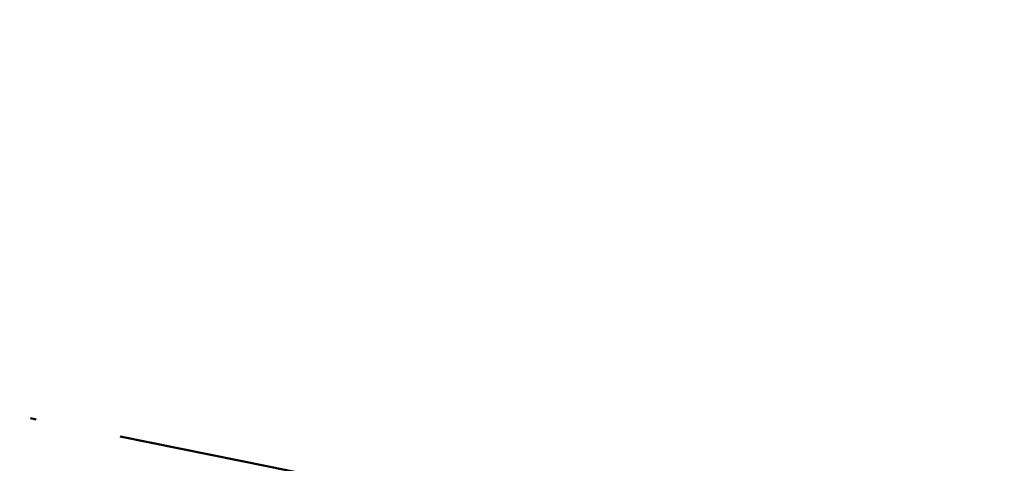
# Model space of a CAD drawing. Header units: millimetres. Extents: x 812 to 183790, y 13 to 580968.
# Tile 194 of 256: x 182678 to 182695, y 580816 to 580824. Entities that reach past the tile are written whole.
import ezdxf

# ---------------------------------------------------------------- set-up
doc = ezdxf.new("R2010")
doc.units = ezdxf.units.MM
doc.header["$LTSCALE"] = 5
doc.linetypes.add('VH-OPSLUITBAND_80X200', pattern=[14, 8, -2, 2, -2])
doc.linetypes.add('XX-PROJECTGRENS', pattern=[18, 12, -3, 0, -3])
for name, color, linetype, lineweight in [('N-BH-VH-KANTOPSLUITING_OPSLUITBAND_80X200-G', 150, 'VH-OPSLUITBAND_80X200', 30), ('N-WE-KG-WERKGRENS-G', 7, 'XX-PROJECTGRENS', 50), ('N-WE-VH-KANTVERHARDING-G', 7, 'Continuous', 0)]:
    doc.layers.add(name, color=color, linetype=linetype, lineweight=lineweight)
for name, color, linetype, lineweight, transparency in [('N-PV-GR-GRAS_02-G', 85, 'Continuous', 15, 0.3), ('N-WE-VH-VERHARDING_TEGEL-A', 253, 'Continuous', 5, 0.75), ('V-PV-GR-GRAS_02-G', 85, 'Continuous', 30, 0.3)]:
    doc.layers.add(name, color=color, linetype=linetype, lineweight=lineweight, transparency=transparency)
pattern_1 = [(90, (0, 0), (-1, 0.9999999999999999), [0.25, -0.75]), (90, (-0.6000000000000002, 0.5499999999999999), (-1, 0.9999999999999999), [0.25, -0.75]), (180, (-0.35, 0.09999999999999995), (-0.9999999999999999, -1), [0.25, -0.75]), (180, (-0.7000000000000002, 0.4999999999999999), (-0.9999999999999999, -1), [0.25, -0.75]), (135, (-0.7000000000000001, 0.1999999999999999), (-1.000000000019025, -1.608122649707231e-16), [0.25, -1.164213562]), (225, (-8.844674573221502e-17, 0.55), (1.608122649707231e-16, -1.000000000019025), [0.25, -1.164213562]), (116.5650512, (-0.3000000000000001, 0.2499999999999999), (-4.000646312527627e-10, 1.000000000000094), [0.25, -1.986067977]), (116.5650512, (-0.8000000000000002, 0.7), (-4.000646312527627e-10, 1.000000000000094), [0.25, -1.986067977]), (153.43494882, (-1.125685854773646e-16, 0.7000000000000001), (-1.000000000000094, 5.099846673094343e-11), [0.25, -1.986067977]), (153.43494882, (-0.4500000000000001, 0.2499999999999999), (-1.000000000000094, 5.099846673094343e-11), [0.25, -1.986067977]), (153.43494882, (-0.2000000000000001, 0.6000000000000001), (-1.000000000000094, 5.099846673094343e-11), [0.25, -1.986067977]), (206.5650512, (-0.55, -8.844674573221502e-17), (-1.000000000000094, -4.000650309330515e-10), [0.25, -1.986067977]), (243.43494882, (-0.15, 0.2), (-5.09988220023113e-11, -1.000000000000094), [0.25, -1.986067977])]

msp = doc.modelspace()

# ---------------------------------------------------------------- hatches: boundary and pattern name
at = {"layer": 'N-PV-GR-GRAS_02-G'}
h = msp.add_hatch(dxfattribs=at)
h.set_pattern_fill('AGR-GRAS_02', color=256, scale=0.1, angle=90.00000000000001, style=0, pattern_type=2)
h.set_pattern_definition(pattern_1)
edge = h.paths.add_edge_path()
edge.add_line((182719.9188021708, 580791.1965711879), (182741.9896704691, 580784.2485402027))
edge.add_line((182741.9896704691, 580784.2485402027), (182742.4563318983, 580785.2635470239))
edge.add_line((182742.4563318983, 580785.2635470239), (182726.2280563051, 580790.8753189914))
edge.add_arc((182693.6185855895, 580696.5743600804), 99.7800001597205, 70.92450647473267, 74.59884302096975)
edge.add_line((182720.1177175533, 580792.771264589), (182694.6967433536, 580799.7739197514))
edge.add_arc((182561.9673772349, 580317.9409987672), 499.779999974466, 74.59884302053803, 80.84029245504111)
edge.add_arc((182479.9303783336, 579809.1625083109), 1015.12999904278, 80.84029245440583, 81.94296046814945)
edge.add_arc((182551.5445533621, 580315.0689338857), 504.1800000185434, 81.94296046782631, 86.40382141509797)
edge.add_line((182583.168716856, 580818.2561601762), (182546.5907303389, 580820.8569839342))
edge.add_line((182546.5907303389, 580820.8569839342), (182546.4724272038, 580818.3155590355))
edge.add_line((182546.4724272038, 580818.3155590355), (182547.4558186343, 580818.1329630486))
edge.add_line((182547.4558186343, 580818.1329630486), (182558.6001862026, 580815.8324668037))
edge.add_line((182558.6001862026, 580815.8324668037), (182582.9212249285, 580814.3039015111))
edge.add_arc((182551.5445533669, 580315.0689339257), 500.2199999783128, 81.94296046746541, 86.40371870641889, ccw=False)
edge.add_arc((182479.9303781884, 579809.1625073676), 1011.169999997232, 76.67862103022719, 81.94296046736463, ccw=False)
edge.add_arc((182689.8249609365, 580695.6015446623), 100.2199998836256, 72.52571071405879, 76.67862103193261, ccw=False)
at = {"layer": 'N-WE-VH-VERHARDING_TEGEL-A'}
h = msp.add_hatch(color=256, dxfattribs=at)
h.dxf.hatch_style = 1
edge = h.paths.add_edge_path()
edge.add_line((182734.8123024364, 580795.7757181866), (182734.8589631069, 580795.7427540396))
edge.add_arc((182730.9385944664, 580798.5123586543), 4.799999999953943, 324.7601184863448, 324.9978515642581)
edge.add_line((182734.8704210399, 580795.7590443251), (182734.8123024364, 580795.7757181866))
edge = h.paths.add_edge_path()
edge.add_line((182733.6605132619, 580794.5587327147), (182733.4827499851, 580794.7951994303))
edge.add_line((182733.4827499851, 580794.7951994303), (182733.642615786, 580794.9153781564))
edge.add_arc((182730.938594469, 580798.5123586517), 4.49999999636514, 306.9339257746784, 322.2128002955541)
edge.add_line((182734.4949081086, 580795.7550713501), (182734.5605247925, 580795.8479516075))
edge.add_line((182734.5605247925, 580795.8479516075), (182733.072, 580796.275))
edge.add_line((182733.072, 580796.275), (182733.3354651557, 580796.8943211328))
edge.add_line((182733.3354651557, 580796.8943211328), (182731.4455190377, 580797.5570164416))
edge.add_line((182731.4455190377, 580797.5570164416), (182730.6353043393, 580795.7679075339))
edge.add_line((182730.6353043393, 580795.7679075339), (182727.1012633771, 580796.9426920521))
edge.add_arc((182693.7269393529, 580696.5445113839), 105.8000008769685, 71.61218134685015, 74.59884301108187)
edge.add_line((182721.8248365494, 580798.5452386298), (182696.2955083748, 580805.5777418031))
edge.add_arc((182561.9673772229, 580317.9409987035), 505.8000000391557, 74.5988430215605, 80.84029245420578)
edge.add_arc((182479.9303782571, 579809.1625078), 1021.149999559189, 80.84029245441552, 81.94296046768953)
edge.add_arc((182551.5445533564, 580315.068933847), 510.2000000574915, 81.94296046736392, 85.46479090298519)
edge.add_line((182591.8869353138, 580823.6714626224), (182547.0176956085, 580826.8618237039))
edge.add_arc((182475.6818700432, 579823.59474025), 1005.80000037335, 85.93291293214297, 87.86447263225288)
edge.add_arc((182475.6818700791, 579823.5947410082), 1005.799999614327, 87.86447263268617, 89.09761362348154)
edge.add_line((182491.5221763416, 580829.2699986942), (182463.8441334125, 580829.7059532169))
edge.add_arc((182464.127614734, 580847.7037208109), 18.00000000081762, 241.3733160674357, 269.0976136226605, ccw=False)
edge.add_line((182455.50380209, 580831.9040418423), (182454.0026040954, 580829.1536984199))
edge.add_arc((182458.027942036, 580838.0888343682), 9.799999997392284, 245.7481199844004, 256.0892152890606)
edge.add_line((182455.6719166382, 580828.5762561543), (182456.8892236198, 580828.274759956))
edge.add_arc((182462.1301780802, 580849.4353931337), 21.80000000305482, 256.0892152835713, 269.0976136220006)
edge.add_line((182461.7868507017, 580827.6380968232), (182491.4891034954, 580827.1702591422))
edge.add_arc((182475.6818700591, 579823.5947405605), 1003.700000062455, 85.93291293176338, 89.09761362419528, ccw=False)
edge.add_line((182546.8687542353, 580824.7671121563), (182583.4307033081, 580822.1674287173))
edge.add_arc((182551.5445533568, 580315.0689338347), 508.1000000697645, 81.94296046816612, 86.40200135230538, ccw=False)
edge.add_arc((182479.9303781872, 579809.1625073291), 1019.050000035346, 80.84029245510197, 81.94296046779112, ccw=False)
edge.add_arc((182561.9673772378, 580317.9409987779), 503.6999999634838, 74.5988430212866, 80.84029245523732, ccw=False)
edge.add_line((182695.7377996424, 580803.5531527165), (182721.2671278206, 580796.5206495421))
edge.add_arc((182693.726939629, 580696.5445123), 103.6999999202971, 71.6121813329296, 74.59884302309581, ccw=False)
edge.add_line((182726.4388240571, 580794.9499115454), (182729.4244474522, 580793.9574317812))
edge.add_arc((182730.9385944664, 580798.5123586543), 4.799999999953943, 251.6121813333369, 304.5459103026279)
at = {"layer": 'V-PV-GR-GRAS_02-G'}
h = msp.add_hatch(dxfattribs=at)
h.set_pattern_fill('AGR-GRAS_02', color=256, scale=0.1, angle=90.00000000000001, style=0, pattern_type=2)
h.set_pattern_definition(pattern_1)
h.paths.add_polyline_path([(182623.0648220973, 580820.311973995, 0.0005659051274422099), (182621.9209614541, 580820.4725741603), (182621.9199819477, 580819.7672465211), (182622.2762146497, 580819.337571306), (182623.0529179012, 580819.2315350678), (182623.8296211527, 580819.1254988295), (182624.6063244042, 580819.0194625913), (182625.3830276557, 580818.9134263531), (182626.1597309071, 580818.8073901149), (182627.0411909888, 580818.6855613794), (182629.1823661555, 580818.3738257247), (182631.3235413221, 580818.0620900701), (182633.4647164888, 580817.7503544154), (182635.6058916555, 580817.4386187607), (182637.7470668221, 580817.126883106), (182639.8882419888, 580816.8151474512), (182641.8689180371, 580816.5057984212), (182643.7789000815, 580816.1975006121), (182645.6896016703, 580815.8936605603), (182650.6210678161, 580815.068098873), (182655.5498397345, 580814.2276462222), (182660.4699901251, 580813.3379424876), (182665.3893322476, 580812.4436214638), (182670.3037859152, 580811.5180185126), (182675.1949920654, 580810.6082856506), (182679.6123346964, 580809.7449619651), (182683.6757236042, 580808.9361017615), (182684.2070061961, 580808.8300366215, 0.02104962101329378), (182642.4968757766, 580817.3702472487, 0.004811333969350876)])

# ---------------------------------------------------------------- linework, layer by layer
at = {"layer": 'N-BH-VH-KANTOPSLUITING_OPSLUITBAND_80X200-G', "ltscale": 0.2, "flags": 128}
msp.add_lwpolyline([(182727.1265694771, 580797.0185841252, 0.01303268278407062), (182721.8460825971, 580798.6223658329), (182696.3167544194, 580805.6548690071, 0.0272401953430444), (182642.4968757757, 580817.3702472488, 0.004811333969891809), (182623.0648220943, 580820.3119739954, 0.01536769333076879), (182591.8940759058, 580823.7511475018)], format="xyb", dxfattribs=at)
at = {"layer": 'N-WE-KG-WERKGRENS-G', "ltscale": 0.1, "flags": 128}
msp.add_lwpolyline([(183497.3056307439, 580860.182088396), (183489.0956343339, 580856.6585052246, -0.2746138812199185), (183482.0929804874, 580858.1025169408), (183486.631836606, 580861.6242371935), (183484.5252984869, 580862.77224474), (183478.9006442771, 580859.3651024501), (183476.775986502, 580858.3907424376), (183476.7493461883, 580858.4822461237), (183472.2681498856, 580873.556270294), (183467.8177551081, 580888.3775850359), (183464.5920328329, 580899.0976626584), (183463.3844735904, 580903.1561813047), (183461.9144004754, 580907.7872950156), (183464.7209014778, 580909.500634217, -0.06453548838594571), (183462.0333369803, 580915.6865186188, -0.02322257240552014), (183460.8914648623, 580920.0929240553), (183460.8224197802, 580920.3456992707), (183460.755428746, 580920.5755039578, -0.04267085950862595), (183459.9260034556, 580929.2685387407), (183459.9278232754, 580931.8447970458), (183446.3519624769, 580931.8447970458), (183446.2425827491, 580925.4117744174), (183446.242171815, 580925.350463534, 0.01291210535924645), (183446.0092608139, 580923.1683388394, -0.04513842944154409), (183443.8268260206, 580915.0690635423), (183446.7464618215, 580913.9898745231), (183446.8907303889, 580911.6978662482), (183447.0678041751, 580909.8330347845), (183448.1757474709, 580898.9627799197), (183448.3194295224, 580897.6997846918, 0.02989670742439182), (183451.3054041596, 580880.6359185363, 0.0170663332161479), (183455.1407267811, 580865.8075188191), (183456.0514774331, 580862.704961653), (183458.3805461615, 580854.9724534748), (183448.5258039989, 580852.1545817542), (183448.8050502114, 580851.1779938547), (183448.9568985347, 580850.6747872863, -0.3422112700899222), (183443.2856588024, 580835.8939650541, 0.02183078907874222), (183412.027541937, 580815.0261702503, 0.01120451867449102), (183396.721165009, 580803.2760661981), (183384.3300475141, 580793.7010162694, -0.03729598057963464), (183363.0348880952, 580779.6473415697, -0.09912447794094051), (183299.0188994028, 580759.0582791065, -0.01977441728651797), (183283.8150034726, 580757.9307039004), (183283.851204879, 580756.8813281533, -0.0124041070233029), (183274.2339981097, 580756.7882554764), (183251.4766170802, 580757.13258999), (183249.6861370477, 580757.9351644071), (183247.8032829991, 580758.7528201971), (183244.6270415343, 580763.6399256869), (183237.2859784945, 580768.4401373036), (183233.0177930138, 580761.8036773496), (183232.3147794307, 580760.7105848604), (183231.0397852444, 580758.8342873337), (183228.3986582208, 580758.8402441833), (183227.1079301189, 580758.8627912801), (183225.4974964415, 580758.8909231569), (183224.5145040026, 580758.9003008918), (183222.9593418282, 580758.9151371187), (183221.9035011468, 580758.9332426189), (183221.3060722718, 580758.9434872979), (183219.6666290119, 580758.9619904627), (183217.6322336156, 580758.9619521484), (183215.1822778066, 580758.9371882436), (183210.1168305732, 580758.8391594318), (183206.6913952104, 580758.7809906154), (183205.0628852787, 580758.7219504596), (183202.7930203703, 580758.5986688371), (183200.7938814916, 580758.4572586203), (183198.7941300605, 580758.2727504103), (183197.8128915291, 580758.1622891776), (183196.3262391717, 580757.9949318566), (183193.3653824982, 580757.6547052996), (183190.8855301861, 580757.3740130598), (183189.0410400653, 580757.1669135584), (183187.4406828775, 580757.0008140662), (183184.994396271, 580756.7576116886), (183182.703340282, 580756.5592657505), (183181.2133436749, 580756.4477617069), (183179.9190328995, 580756.3509018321), (183179.124004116, 580756.300486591), (183178.0277004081, 580756.2309665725), (183177.1531948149, 580756.1755114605), (183176.5403274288, 580756.1429342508), (183175.8510696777, 580756.1062964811), (183175.0935569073, 580756.0660305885), (183173.3393738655, 580755.9833455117), (183172.2663620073, 580755.9431497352), (183171.4451188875, 580755.9123853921), (183170.797552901, 580755.8913499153), (183170.0696312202, 580755.867704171), (183169.3799507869, 580755.8453006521), (183167.9738737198, 580755.8163859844), (183167.9738737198, 580765.1271439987), (183144.4099676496, 580765.3555272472), (183144.3181741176, 580755.8845429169), (183140.4669274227, 580755.9119942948), (183134.8624302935, 580755.9556057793), (183128.620659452, 580756.0098785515), (183121.8089577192, 580756.0709676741), (183115.6612647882, 580756.1578307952), (183108.300387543, 580756.2549632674), (183101.1722453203, 580756.3376567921), (183094.0180553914, 580756.4068956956), (183090.4490408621, 580756.4510150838), (183087.4143341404, 580756.488529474), (183078.9431831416, 580756.5887554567), (183071.7487605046, 580756.6721383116), (183063.9934011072, 580756.7601342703), (183057.1408494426, 580756.8525824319), (183054.754099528, 580756.8794773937), (183050.7443240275, 580756.9164097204), (183043.350035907, 580756.9833141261), (183038.3906673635, 580757.025299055), (183035.9723888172, 580757.0457715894), (183034.7724577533, 580757.0559299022), (183032.8565385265, 580757.0728318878), (183028.2209141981, 580757.1137265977), (183023.2861269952, 580757.1679103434), (183016.7872582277, 580757.2585293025), (183016.8788737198, 580766.7111439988), (182993.3149676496, 580766.9395272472), (182993.2235763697, 580757.5100461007), (182988.653347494, 580757.5770031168), (182985.9116263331, 580757.62021585), (182982.0927497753, 580757.6718427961), (182981.5748569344, 580757.6801335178), (182980.724703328, 580757.6882849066), (182978.9542252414, 580757.6981427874), (182976.0827515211, 580757.7293984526), (182973.9892429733, 580757.7642572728), (182972.0344035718, 580757.8061362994), (182969.8590150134, 580757.8533126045), (182967.5685798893, 580757.9085888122), (182966.3102195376, 580757.952732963), (182965.6043450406, 580757.9774955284), (182963.0787327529, 580758.086613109), (182960.6753016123, 580758.1935993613), (182958.7819412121, 580758.280483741), (182956.4839149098, 580758.3868375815), (182954.6300365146, 580758.4789400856), (182952.7139181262, 580758.6018166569), (182950.7940200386, 580758.7711297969), (182949.0998607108, 580758.9519129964), (182947.4075775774, 580759.1592070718), (182945.4429737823, 580759.4130089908), (182943.3952822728, 580759.6826202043), (182941.5989074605, 580759.9333450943), (182940.2949548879, 580760.1389280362), (182939.2782957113, 580760.3174701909), (182938.3100542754, 580760.5032941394), (182936.9756095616, 580760.7445374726), (182935.9553333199, 580760.9112563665), (182935.2850412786, 580761.1946287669), (182935.2541650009, 580780.4053853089), (182925.2714706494, 580780.7078911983), (182924.2670468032, 580792.0806169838), (182924.6081608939, 580796.3652167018), (182922.3722648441, 580796.5432253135), (182922.4671221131, 580811.1805219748), (182909.9932027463, 580811.2416727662), (182906.6428500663, 580798.5157923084), (182902.5736003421, 580781.29232224, 0.1014123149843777), (182894.6756429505, 580777.4448606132, -0.03488504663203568), (182891.4097651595, 580775.2784368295, -0.1011130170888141), (182841.9091837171, 580779.7282606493), (182825.8827103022, 580784.5483882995), (182810.8393367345, 580795.9620102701), (182798.6227369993, 580807.4369417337), (182787.8081283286, 580813.9508474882), (182781.0006340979, 580802.8241092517), (182789.0189474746, 580797.9811757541), (182794.5121770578, 580791.3858170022), (182792.7358044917, 580787.3516045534), (182781.6109696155, 580784.4738532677, -0.05108836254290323), (182778.2015736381, 580783.9549408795), (182746.8441079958, 580791.2359005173), (182747.2920556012, 580792.9356654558), (182743.4571078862, 580793.9093437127), (182744.3506526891, 580795.6423982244), (182739.6500855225, 580797.610340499), (182730.3603209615, 580802.1901799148), (182734.3388384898, 580810.3903849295, 0.4251542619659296), (182733.3449167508, 580813.0940346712), (182724.6326756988, 580816.9274207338, 0.457563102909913), (182721.8990183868, 580815.6279418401), (182719.8636899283, 580808.2393112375), (182698.1913079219, 580812.8033577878, -0.001135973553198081), (182655.3729354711, 580821.511875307), (182653.2460171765, 580825.6814681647, 0.004501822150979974), (182644.0887453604, 580827.2427318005, 0.003577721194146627), (182629.5028665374, 580829.4876435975), (182622.4091802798, 580821.4141145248, 0.01443121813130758), (182593.0807042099, 580824.6589107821)], format="xyb", dxfattribs=at)
at = {"layer": 'N-WE-VH-KANTVERHARDING-G', "flags": 128}
msp.add_lwpolyline([(182727.1012633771, 580796.942692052, 0.01303250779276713), (182721.8248365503, 580798.5452386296), (182696.2955083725, 580805.5777418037, 0.0272401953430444), (182642.4841408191, 580817.2912673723, 0.004811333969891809), (182623.0536093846, 580820.2327636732, 0.01536769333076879), (182591.887750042, 580823.6713979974)], format="xyb", dxfattribs=at)
at = {"layer": 'V-PV-GR-GRAS_02-G'}
msp.add_lwpolyline([(182684.2070061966, 580808.8300366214, 0.02104962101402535), (182642.4968757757, 580817.3702472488)], format="xyb", dxfattribs=at)

doc.saveas('drawing.dxf')
